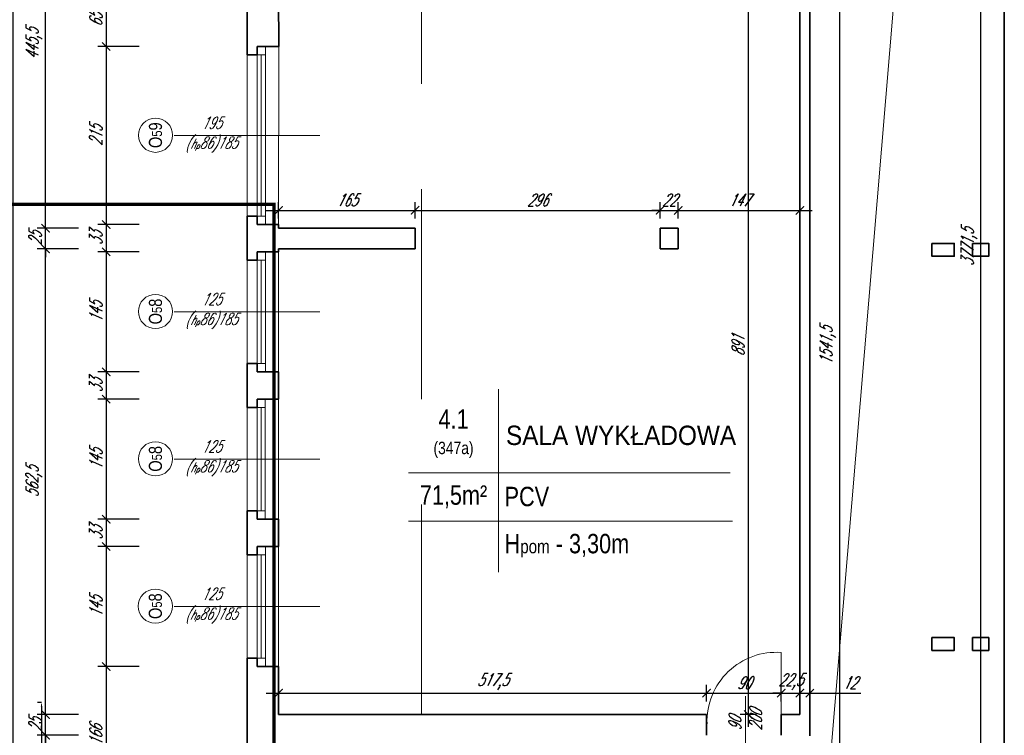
# Model space of a CAD drawing. Header units: millimetres. Extents: x 402 to 79005, y -7782 to 89952.
# Tile 15 of 256: x 26496 to 27686, y 7908 to 8772. Entities that reach past the tile are written whole.
import ezdxf

# ---------------------------------------------------------------- set-up
doc = ezdxf.new("R2010")
doc.units = ezdxf.units.MM
doc.header["$LTSCALE"] = 10
doc.linetypes.add('DASHED', pattern=[19.05, 12.7, -6.35])
doc.layers.get('0').update_dxf_attribs({"lineweight": 0})
doc.layers.get('Defpoints').update_dxf_attribs({"color": 253})
for name, color, linetype, lineweight in [('01-2_konstrukcja dachu', 253, 'Continuous', 35), ('01_ściany', 253, 'Continuous', 35), ('03-01_okna', 253, 'Continuous', 15), ('03_drzwi', 253, 'Continuous', 15), ('04-1_widok', 253, 'Continuous', 5), ('04-2_nad', 253, 'DASHED', 5), ('05-01_wymiary', 253, 'Continuous', 5), ('05-03_opis', 253, 'Continuous', 5), ('0_A_GRANICA OPRACOWANIA', 1, 'Continuous', 0), ('0_A_WYMIAROWANIE', 1, 'Continuous', 5)]:
    doc.layers.add(name, color=color, linetype=linetype, lineweight=lineweight)
doc.styles.add('ariel', font='ARIAL.TTF', dxfattribs={"width": 0.8})
doc.styles.add('ariel_wym', font='simplex.shx', dxfattribs={"width": 0.65, "oblique": 25})
doc.styles.add('SIMPLEXD', font='simplex.shx', dxfattribs={"width": 0.6})
doc.dimstyles.new('1-100', dxfattribs={"dimtxt": 16, "dimasz": 5, "dimexe": 0, "dimexo": 0, "dimgap": 5, "dimtad": 1, "dimdec": 1, "dimtxsty": 'SIMPLEXD', "dimcen": 5, "dimclrt": 256, "dimadec": 0, "dimazin": 0, "dimtfac": 1, "dimtdec": 0, "dimtix": 1, "dimtmove": 1, "dimatfit": 3, "dimldrblk": 'LP', "dimfxl": 0, "dimarcsym": 0})
doc.dimstyles.new('ariel 50', dxfattribs={"dimtxt": 15, "dimasz": 10, "dimexe": 10, "dimexo": 0, "dimgap": 5, "dimtad": 1, "dimdec": 1, "dimrnd": 0.5, "dimtxsty": 'ariel_wym', "dimblk": 'ARCHTICK', "dimcen": 2.5, "dimdle": 15, "dimazin": 0, "dimtfac": 1, "dimtdec": 1, "dimtix": 1, "dimtmove": 0, "dimatfit": 3, "dimldrblk": 'DOT', "dimfxl": 0, "dimarcsym": 0})
doc.dimstyles.new('ariel 50 wnętrze', dxfattribs={"dimtxt": 15, "dimasz": 10, "dimexe": 10, "dimexo": 0, "dimgap": 5, "dimtad": 1, "dimdec": 1, "dimrnd": 0.5, "dimtxsty": 'ariel_wym', "dimblk": 'ARCHTICK', "dimcen": 2.5, "dimdle": 15, "dimazin": 0, "dimtfac": 1, "dimtdec": 1, "dimtix": 1, "dimtmove": 0, "dimatfit": 3, "dimldrblk": 'DOT', "dimfxl": 0, "dimarcsym": 0})

# ---------------------------------------------------------------- blocks, each defined once
blk = doc.blocks.new('_ArchTick')
at = {"color": 0, "linetype": 'ByBlock', "const_width": 0.15}
blk.add_lwpolyline([(-0.5, -0.5), (0.5, 0.5)], dxfattribs=at)
blk = doc.blocks.new('*D3486')
at = {"layer": '05-01_wymiary', "color": 0, "lineweight": -2}
for p, q in [((26600.9, 8819.9), (26600.9, 8725)), ((26640.9, 8804.9), (26590.9, 8804.9)), ((26640.9, 8740), (26590.9, 8740))]:
    blk.add_line(p, q, dxfattribs=at)
at = {"layer": 'Defpoints', "color": 0, "lineweight": 0}
for p in [(26809.2, 8804.9), (26600.9, 8740), (26809.4, 8740)]:
    blk.add_point(p, dxfattribs=at)
at = {"layer": '05-01_wymiary', "color": 0, "lineweight": -2, "xscale": 10, "yscale": 10, "zscale": 10}
for p, rotation in [((26600.9, 8804.9), 90), ((26600.9, 8740), 270)]:
    blk.add_blockref('_ArchTick', p, dxfattribs=dict(at, rotation=rotation))
at = {"layer": '05-01_wymiary', "color": 0, "insert": (26588.4, 8772.4), "char_height": 15, "attachment_point": 5, "rotation": 90, "style": 'ariel_wym'}
blk.add_mtext('65', dxfattribs=at)
blk = doc.blocks.new('_Dot')
at = {"color": 0, "linetype": 'ByBlock', "lineweight": -2}
blk.add_line((-0.5, 0), (-1, 0), dxfattribs=at)
at = {"color": 0, "linetype": 'ByBlock', "const_width": 0.5}
blk.add_lwpolyline([(-0.25, 0, 1), (0.25, 0, 1)], format="xyb", close=True, dxfattribs=at)
blk = doc.blocks.new('*D3487')
at = {"layer": '05-01_wymiary', "color": 0, "lineweight": -2}
for p, q in [((26600.9, 8755), (26600.9, 8509.9)), ((26640.9, 8740), (26590.9, 8740)), ((26640.9, 8524.9), (26590.9, 8524.9))]:
    blk.add_line(p, q, dxfattribs=at)
at = {"layer": 'Defpoints', "color": 0, "lineweight": 0}
for p in [(26809.4, 8740), (26600.9, 8524.9), (26809.4, 8524.9)]:
    blk.add_point(p, dxfattribs=at)
at = {"layer": '05-01_wymiary', "color": 0, "lineweight": -2, "xscale": 10, "yscale": 10, "zscale": 10}
for p, rotation in [((26600.9, 8740), 90), ((26600.9, 8524.9), 270)]:
    blk.add_blockref('_ArchTick', p, dxfattribs=dict(at, rotation=rotation))
at = {"layer": '05-01_wymiary', "color": 0, "insert": (26588.4, 8632.4), "char_height": 15, "attachment_point": 5, "rotation": 90, "style": 'ariel_wym'}
blk.add_mtext('215', dxfattribs=at)
blk = doc.blocks.new('*D3488')
at = {"layer": '05-01_wymiary', "color": 0, "lineweight": -2}
for p, q in [((26600.9, 8539.9), (26600.9, 8477)), ((26640.9, 8524.9), (26590.9, 8524.9)), ((26640.9, 8492), (26590.9, 8492))]:
    blk.add_line(p, q, dxfattribs=at)
at = {"layer": 'Defpoints', "color": 0, "lineweight": 0}
for p in [(26809.4, 8524.9), (26600.9, 8492), (26809.2, 8492)]:
    blk.add_point(p, dxfattribs=at)
at = {"layer": '05-01_wymiary', "color": 0, "lineweight": -2, "xscale": 10, "yscale": 10, "zscale": 10}
for p, rotation in [((26600.9, 8524.9), 90), ((26600.9, 8492), 270)]:
    blk.add_blockref('_ArchTick', p, dxfattribs=dict(at, rotation=rotation))
at = {"layer": '05-01_wymiary', "color": 0, "insert": (26588.4, 8508.4), "char_height": 15, "attachment_point": 5, "rotation": 90, "style": 'ariel_wym'}
blk.add_mtext('33', dxfattribs=at)
blk = doc.blocks.new('*D3489')
at = {"layer": '05-01_wymiary', "color": 0, "lineweight": -2}
for p, q in [((26600.9, 8507), (26600.9, 8331.9)), ((26640.9, 8492), (26590.9, 8492)), ((26640.9, 8346.9), (26590.9, 8346.9))]:
    blk.add_line(p, q, dxfattribs=at)
at = {"layer": 'Defpoints', "color": 0, "lineweight": 0}
for p in [(26809.2, 8492), (26600.9, 8346.9), (26809.2, 8346.9)]:
    blk.add_point(p, dxfattribs=at)
at = {"layer": '05-01_wymiary', "color": 0, "lineweight": -2, "xscale": 10, "yscale": 10, "zscale": 10}
for p, rotation in [((26600.9, 8492), 90), ((26600.9, 8346.9), 270)]:
    blk.add_blockref('_ArchTick', p, dxfattribs=dict(at, rotation=rotation))
at = {"layer": '05-01_wymiary', "color": 0, "insert": (26588.4, 8419.4), "char_height": 15, "attachment_point": 5, "rotation": 90, "style": 'ariel_wym'}
blk.add_mtext('145', dxfattribs=at)
blk = doc.blocks.new('*D3490')
at = {"layer": '05-01_wymiary', "color": 0, "lineweight": -2}
for p, q in [((26600.9, 8361.9), (26600.9, 8299)), ((26640.9, 8346.9), (26590.9, 8346.9)), ((26640.9, 8314), (26590.9, 8314))]:
    blk.add_line(p, q, dxfattribs=at)
at = {"layer": 'Defpoints', "color": 0, "lineweight": 0}
for p in [(26809.2, 8346.9), (26600.9, 8314), (26809.2, 8314)]:
    blk.add_point(p, dxfattribs=at)
at = {"layer": '05-01_wymiary', "color": 0, "lineweight": -2, "xscale": 10, "yscale": 10, "zscale": 10}
for p, rotation in [((26600.9, 8346.9), 90), ((26600.9, 8314), 270)]:
    blk.add_blockref('_ArchTick', p, dxfattribs=dict(at, rotation=rotation))
at = {"layer": '05-01_wymiary', "color": 0, "insert": (26588.4, 8330.4), "char_height": 15, "attachment_point": 5, "rotation": 90, "style": 'ariel_wym'}
blk.add_mtext('33', dxfattribs=at)
blk = doc.blocks.new('*D3491')
at = {"layer": '05-01_wymiary', "color": 0, "lineweight": -2}
for p, q in [((26600.9, 8329), (26600.9, 8153.9)), ((26640.9, 8314), (26590.9, 8314)), ((26640.9, 8168.9), (26590.9, 8168.9))]:
    blk.add_line(p, q, dxfattribs=at)
at = {"layer": 'Defpoints', "color": 0, "lineweight": 0}
for p in [(26809.2, 8314), (26600.9, 8168.9), (26809.2, 8168.9)]:
    blk.add_point(p, dxfattribs=at)
at = {"layer": '05-01_wymiary', "color": 0, "lineweight": -2, "xscale": 10, "yscale": 10, "zscale": 10}
for p, rotation in [((26600.9, 8314), 90), ((26600.9, 8168.9), 270)]:
    blk.add_blockref('_ArchTick', p, dxfattribs=dict(at, rotation=rotation))
at = {"layer": '05-01_wymiary', "color": 0, "insert": (26588.4, 8241.4), "char_height": 15, "attachment_point": 5, "rotation": 90, "style": 'ariel_wym'}
blk.add_mtext('145', dxfattribs=at)
blk = doc.blocks.new('*D3492')
at = {"layer": '05-01_wymiary', "color": 0, "lineweight": -2}
for p, q in [((26600.9, 8183.9), (26600.9, 8121)), ((26640.9, 8168.9), (26590.9, 8168.9)), ((26640.9, 8136), (26590.9, 8136))]:
    blk.add_line(p, q, dxfattribs=at)
at = {"layer": 'Defpoints', "color": 0, "lineweight": 0}
for p in [(26809.2, 8168.9), (26600.9, 8136), (26809.2, 8136)]:
    blk.add_point(p, dxfattribs=at)
at = {"layer": '05-01_wymiary', "color": 0, "lineweight": -2, "xscale": 10, "yscale": 10, "zscale": 10}
for p, rotation in [((26600.9, 8168.9), 90), ((26600.9, 8136), 270)]:
    blk.add_blockref('_ArchTick', p, dxfattribs=dict(at, rotation=rotation))
at = {"layer": '05-01_wymiary', "color": 0, "insert": (26588.4, 8152.4), "char_height": 15, "attachment_point": 5, "rotation": 90, "style": 'ariel_wym'}
blk.add_mtext('33', dxfattribs=at)
blk = doc.blocks.new('*D3493')
at = {"layer": '05-01_wymiary', "color": 0, "lineweight": -2}
for p, q in [((26600.9, 8151), (26600.9, 7975.9)), ((26640.9, 8136), (26590.9, 8136)), ((26640.9, 7990.9), (26590.9, 7990.9))]:
    blk.add_line(p, q, dxfattribs=at)
at = {"layer": 'Defpoints', "color": 0, "lineweight": 0}
for p in [(26809.2, 8136), (26600.9, 7990.9), (26809.2, 7990.9)]:
    blk.add_point(p, dxfattribs=at)
at = {"layer": '05-01_wymiary', "color": 0, "lineweight": -2, "xscale": 10, "yscale": 10, "zscale": 10}
for p, rotation in [((26600.9, 8136), 90), ((26600.9, 7990.9), 270)]:
    blk.add_blockref('_ArchTick', p, dxfattribs=dict(at, rotation=rotation))
at = {"layer": '05-01_wymiary', "color": 0, "insert": (26588.4, 8063.4), "char_height": 15, "attachment_point": 5, "rotation": 90, "style": 'ariel_wym'}
blk.add_mtext('145', dxfattribs=at)
blk = doc.blocks.new('*D3494')
at = {"layer": '05-01_wymiary', "color": 0, "lineweight": -2}
for p, q in [((26600.9, 8005.9), (26600.9, 7809.8)), ((26640.9, 7990.9), (26590.9, 7990.9)), ((26640.9, 7824.8), (26590.9, 7824.8))]:
    blk.add_line(p, q, dxfattribs=at)
at = {"layer": 'Defpoints', "color": 0, "lineweight": 0}
for p in [(26809.2, 7990.9), (26600.9, 7824.8), (26809.2, 7824.8)]:
    blk.add_point(p, dxfattribs=at)
at = {"layer": '05-01_wymiary', "color": 0, "lineweight": -2, "xscale": 10, "yscale": 10, "zscale": 10}
for p, rotation in [((26600.9, 7990.9), 90), ((26600.9, 7824.8), 270)]:
    blk.add_blockref('_ArchTick', p, dxfattribs=dict(at, rotation=rotation))
at = {"layer": '05-01_wymiary', "color": 0, "insert": (26588.4, 7907.8), "char_height": 15, "attachment_point": 5, "rotation": 90, "style": 'ariel_wym'}
blk.add_mtext('166', dxfattribs=at)
blk = doc.blocks.new('*D3497')
at = {"layer": '05-01_wymiary', "color": 0, "lineweight": -2}
for p, q in [((26527.6, 7605.9), (26527.6, 7922.9)), ((26567.6, 7907.9), (26517.6, 7907.9)), ((26567.6, 7620.9), (26517.6, 7620.9))]:
    blk.add_line(p, q, dxfattribs=at)
at = {"layer": 'Defpoints', "color": 0, "lineweight": 0}
for p in [(26527.6, 7907.9), (26809.2, 7907.9), (26771.2, 7620.9)]:
    blk.add_point(p, dxfattribs=at)
at = {"layer": '05-01_wymiary', "color": 0, "lineweight": -2, "xscale": 10, "yscale": 10, "zscale": 10}
for p, rotation in [((26527.6, 7907.9), 90), ((26527.6, 7620.9), 270)]:
    blk.add_blockref('_ArchTick', p, dxfattribs=dict(at, rotation=rotation))
at = {"layer": '05-01_wymiary', "color": 0, "insert": (26515.1, 7764.4), "char_height": 15, "attachment_point": 5, "rotation": 90, "style": 'ariel_wym'}
blk.add_mtext('287', dxfattribs=at)
blk = doc.blocks.new('*D3498')
at = {"layer": '05-01_wymiary', "color": 0, "lineweight": -2}
for p, q in [((26527.6, 7932.9), (26527.6, 7942.9)), ((26567.6, 7932.9), (26517.6, 7932.9)), ((26527.6, 7907.9), (26527.6, 7932.9)), ((26567.6, 7907.9), (26517.6, 7907.9)), ((26527.6, 7907.9), (26527.6, 7897.9))]:
    blk.add_line(p, q, dxfattribs=at)
at = {"layer": 'Defpoints', "color": 0, "lineweight": 0}
for p in [(26527.6, 7932.9), (26809.2, 7932.9), (26809.2, 7907.9)]:
    blk.add_point(p, dxfattribs=at)
at = {"layer": '05-01_wymiary', "color": 0, "lineweight": -2, "xscale": 10, "yscale": 10, "zscale": 10}
for p, rotation in [((26527.6, 7932.9), 270), ((26527.6, 7907.9), 90)]:
    blk.add_blockref('_ArchTick', p, dxfattribs=dict(at, rotation=rotation))
at = {"layer": '05-01_wymiary', "color": 0, "insert": (26515.1, 7920.4), "char_height": 15, "attachment_point": 5, "rotation": 90, "style": 'ariel_wym'}
blk.add_mtext('25', dxfattribs=at)
blk = doc.blocks.new('*D3499')
at = {"layer": '05-01_wymiary', "color": 0, "lineweight": -2}
for p, q in [((26527.6, 7917.9), (26527.6, 8510.5)), ((26567.6, 8495.5), (26517.6, 8495.5)), ((26567.6, 7932.9), (26517.6, 7932.9))]:
    blk.add_line(p, q, dxfattribs=at)
at = {"layer": 'Defpoints', "color": 0, "lineweight": 0}
for p in [(26527.6, 8495.5), (26809.2, 8495.5), (26809.2, 7932.9)]:
    blk.add_point(p, dxfattribs=at)
at = {"layer": '05-01_wymiary', "color": 0, "lineweight": -2, "xscale": 10, "yscale": 10, "zscale": 10}
for p, rotation in [((26527.6, 8495.5), 90), ((26527.6, 7932.9), 270)]:
    blk.add_blockref('_ArchTick', p, dxfattribs=dict(at, rotation=rotation))
at = {"layer": '05-01_wymiary', "color": 0, "insert": (26513.6, 8214.2), "char_height": 15, "attachment_point": 5, "rotation": 90, "style": 'ariel_wym'}
blk.add_mtext('562,5', dxfattribs=at)
blk = doc.blocks.new('*D3500')
at = {"layer": '05-01_wymiary', "color": 0, "lineweight": -2}
for p, q in [((26567.6, 8520.5), (26517.6, 8520.5)), ((26527.6, 8520.5), (26527.6, 8530.5)), ((26527.6, 8495.5), (26527.6, 8520.5)), ((26567.6, 8495.5), (26517.6, 8495.5)), ((26527.6, 8495.5), (26527.6, 8485.5))]:
    blk.add_line(p, q, dxfattribs=at)
at = {"layer": 'Defpoints', "color": 0, "lineweight": 0}
for p in [(26527.6, 8520.5), (26809.2, 8520.5), (26809.2, 8495.5)]:
    blk.add_point(p, dxfattribs=at)
at = {"layer": '05-01_wymiary', "color": 0, "lineweight": -2, "xscale": 10, "yscale": 10, "zscale": 10}
for p, rotation in [((26527.6, 8520.5), 270), ((26527.6, 8495.5), 90)]:
    blk.add_blockref('_ArchTick', p, dxfattribs=dict(at, rotation=rotation))
at = {"layer": '05-01_wymiary', "color": 0, "insert": (26515.1, 8508), "char_height": 15, "attachment_point": 5, "rotation": 90, "style": 'ariel_wym'}
blk.add_mtext('25', dxfattribs=at)
blk = doc.blocks.new('*D3501')
at = {"layer": '05-01_wymiary', "color": 0, "lineweight": -2}
for p, q in [((26527.6, 8505.5), (26527.6, 8980.9)), ((26567.6, 8965.9), (26517.6, 8965.9)), ((26567.6, 8520.5), (26517.6, 8520.5))]:
    blk.add_line(p, q, dxfattribs=at)
at = {"layer": 'Defpoints', "color": 0, "lineweight": 0}
for p in [(26527.6, 8965.9), (26809.2, 8965.9), (26809.2, 8520.5)]:
    blk.add_point(p, dxfattribs=at)
at = {"layer": '05-01_wymiary', "color": 0, "lineweight": -2, "xscale": 10, "yscale": 10, "zscale": 10}
for p, rotation in [((26527.6, 8965.9), 90), ((26527.6, 8520.5), 270)]:
    blk.add_blockref('_ArchTick', p, dxfattribs=dict(at, rotation=rotation))
at = {"layer": '05-01_wymiary', "color": 0, "insert": (26513.6, 8743.2), "char_height": 15, "attachment_point": 5, "rotation": 90, "style": 'ariel_wym'}
blk.add_mtext('445,5', dxfattribs=at)
blk = doc.blocks.new('*D3504')
at = {"layer": '05-01_wymiary', "color": 0, "lineweight": -2}
for p, q in [((26488, 9358.9), (26488, 7605.9)), ((26528, 9343.9), (26478, 9343.9)), ((26528, 7620.9), (26478, 7620.9))]:
    blk.add_line(p, q, dxfattribs=at)
at = {"layer": 'Defpoints', "color": 0, "lineweight": 0}
for p in [(26771.2, 9343.9), (26488, 7620.9), (26771.2, 7620.9)]:
    blk.add_point(p, dxfattribs=at)
at = {"layer": '05-01_wymiary', "color": 0, "lineweight": -2, "xscale": 10, "yscale": 10, "zscale": 10}
for p, rotation in [((26488, 9343.9), 90), ((26488, 7620.9), 270)]:
    blk.add_blockref('_ArchTick', p, dxfattribs=dict(at, rotation=rotation))
at = {"layer": '05-01_wymiary', "color": 0, "insert": (26475.5, 8482.4), "char_height": 15, "attachment_point": 5, "rotation": 90, "style": 'ariel_wym'}
blk.add_mtext('1723', dxfattribs=at)
blk = doc.blocks.new('*D3603')
at = {"layer": '05-01_wymiary', "color": 0, "lineweight": -2}
for p, q in [((27657.8, 6596.8), (27657.8, 10398.5)), ((27667.8, 10383.5), (27647.8, 10383.5)), ((27667.8, 6611.8), (27647.8, 6611.8))]:
    blk.add_line(p, q, dxfattribs=at)
at = {"layer": 'Defpoints', "color": 0, "lineweight": 0}
for p in [(27657.8, 10383.5), (27686.2, 10383.5), (27686.2, 6611.8)]:
    blk.add_point(p, dxfattribs=at)
at = {"layer": '05-01_wymiary', "color": 0, "lineweight": -2, "xscale": 10, "yscale": 10, "zscale": 10}
for p, rotation in [((27657.8, 10383.5), 90), ((27657.8, 6611.8), 270)]:
    blk.add_blockref('_ArchTick', p, dxfattribs=dict(at, rotation=rotation))
at = {"layer": '05-01_wymiary', "color": 0, "insert": (27643.8, 8497.6), "char_height": 15, "attachment_point": 5, "rotation": 90, "style": 'ariel_wym'}
blk.add_mtext('3771,5', dxfattribs=at)
blk = doc.blocks.new('*D3608')
at = {"layer": '05-01_wymiary', "color": 0, "lineweight": -2}
for p, q in [((27486.9, 9164.2), (27486.9, 7592.9)), ((27476.9, 9149.2), (27496.9, 9149.2)), ((27476.9, 7607.9), (27496.9, 7607.9))]:
    blk.add_line(p, q, dxfattribs=at)
at = {"layer": 'Defpoints', "color": 0, "lineweight": 0}
for p in [(27451.2, 9149.2), (27451.2, 7607.9), (27486.9, 7607.9)]:
    blk.add_point(p, dxfattribs=at)
at = {"layer": '05-01_wymiary', "color": 0, "lineweight": -2, "xscale": 10, "yscale": 10, "zscale": 10}
for p, rotation in [((27486.9, 9149.2), 90), ((27486.9, 7607.9), 270)]:
    blk.add_blockref('_ArchTick', p, dxfattribs=dict(at, rotation=rotation))
at = {"layer": '05-01_wymiary', "color": 0, "insert": (27473, 8378.5), "char_height": 15, "attachment_point": 5, "rotation": 90, "style": 'ariel_wym'}
blk.add_mtext('1541,5', dxfattribs=at)
blk = doc.blocks.new('*D3614')
at = {"layer": '05-01_wymiary', "color": 0, "lineweight": -2}
for p, q in [((27376.9, 7917.9), (27376.9, 8838.8)), ((27386.9, 8823.8), (27366.9, 8823.8)), ((27386.9, 7932.9), (27366.9, 7932.9))]:
    blk.add_line(p, q, dxfattribs=at)
at = {"layer": 'Defpoints', "color": 0, "lineweight": 0}
for p in [(27376.9, 8823.8), (27439.2, 8823.8), (27439.2, 7932.9)]:
    blk.add_point(p, dxfattribs=at)
at = {"layer": '05-01_wymiary', "color": 0, "lineweight": -2, "xscale": 10, "yscale": 10, "zscale": 10}
for p, rotation in [((27376.9, 8823.8), 90), ((27376.9, 7932.9), 270)]:
    blk.add_blockref('_ArchTick', p, dxfattribs=dict(at, rotation=rotation))
at = {"layer": '05-01_wymiary', "color": 0, "insert": (27364.4, 8378.3), "char_height": 15, "attachment_point": 5, "rotation": 90, "style": 'ariel_wym'}
blk.add_mtext('891', dxfattribs=at)
blk = doc.blocks.new('*D3632')
at = {"layer": '05-01_wymiary', "color": 0, "lineweight": -2}
for p, q in [((26809.2, 8532.1), (26809.2, 8552.1)), ((26974.2, 8532.1), (26974.2, 8552.1)), ((26794.2, 8542.1), (26989.2, 8542.1))]:
    blk.add_line(p, q, dxfattribs=at)
at = {"layer": 'Defpoints', "color": 0, "lineweight": 0}
for p in [(26974.2, 8542.1), (26809.2, 8520.5), (26974.2, 8520.5)]:
    blk.add_point(p, dxfattribs=at)
at = {"layer": '05-01_wymiary', "color": 0, "lineweight": -2, "xscale": 10, "yscale": 10, "zscale": 10, "rotation": 180}
blk.add_blockref('_ArchTick', (26809.2, 8542.1), dxfattribs=at)
at = {"layer": '05-01_wymiary', "color": 0, "lineweight": -2, "xscale": 10, "yscale": 10, "zscale": 10}
blk.add_blockref('_ArchTick', (26974.2, 8542.1), dxfattribs=at)
at = {"layer": '05-01_wymiary', "color": 0, "insert": (26891.7, 8554.6), "char_height": 15, "attachment_point": 5, "style": 'ariel_wym'}
blk.add_mtext('165', dxfattribs=at)
blk = doc.blocks.new('*D3633')
at = {"layer": '05-01_wymiary', "color": 0, "lineweight": -2}
for p, q in [((26974.2, 8532.1), (26974.2, 8552.1)), ((27270.2, 8532.1), (27270.2, 8552.1)), ((26959.2, 8542.1), (27285.2, 8542.1))]:
    blk.add_line(p, q, dxfattribs=at)
at = {"layer": 'Defpoints', "color": 0, "lineweight": 0}
for p in [(27270.2, 8542.1), (26974.2, 8520.5), (27270.2, 8520.5)]:
    blk.add_point(p, dxfattribs=at)
at = {"layer": '05-01_wymiary', "color": 0, "lineweight": -2, "xscale": 10, "yscale": 10, "zscale": 10, "rotation": 180}
blk.add_blockref('_ArchTick', (26974.2, 8542.1), dxfattribs=at)
at = {"layer": '05-01_wymiary', "color": 0, "lineweight": -2, "xscale": 10, "yscale": 10, "zscale": 10}
blk.add_blockref('_ArchTick', (27270.2, 8542.1), dxfattribs=at)
at = {"layer": '05-01_wymiary', "color": 0, "insert": (27122.2, 8554.6), "char_height": 15, "attachment_point": 5, "style": 'ariel_wym'}
blk.add_mtext('296', dxfattribs=at)
blk = doc.blocks.new('*D3634')
at = {"layer": '05-01_wymiary', "color": 0, "lineweight": -2}
for p, q in [((27270.2, 8532.1), (27270.2, 8552.1)), ((27292.2, 8532.1), (27292.2, 8552.1)), ((27270.2, 8542.1), (27260.2, 8542.1)), ((27270.2, 8542.1), (27292.2, 8542.1)), ((27292.2, 8542.1), (27302.2, 8542.1))]:
    blk.add_line(p, q, dxfattribs=at)
at = {"layer": 'Defpoints', "color": 0, "lineweight": 0}
for p in [(27292.2, 8542.1), (27270.2, 8520.5), (27292.2, 8520.5)]:
    blk.add_point(p, dxfattribs=at)
at = {"layer": '05-01_wymiary', "color": 0, "lineweight": -2, "xscale": 10, "yscale": 10, "zscale": 10}
blk.add_blockref('_ArchTick', (27270.2, 8542.1), dxfattribs=at)
at = {"layer": '05-01_wymiary', "color": 0, "lineweight": -2, "xscale": 10, "yscale": 10, "zscale": 10, "rotation": 180}
blk.add_blockref('_ArchTick', (27292.2, 8542.1), dxfattribs=at)
at = {"layer": '05-01_wymiary', "color": 0, "insert": (27281.2, 8554.6), "char_height": 15, "attachment_point": 5, "style": 'ariel_wym'}
blk.add_mtext('22', dxfattribs=at)
blk = doc.blocks.new('*D3635')
at = {"layer": '05-01_wymiary', "color": 0, "lineweight": -2}
for p, q in [((27292.2, 8532.1), (27292.2, 8552.1)), ((27439.2, 8532.2), (27439.2, 8552.1)), ((27277.2, 8542.1), (27454.2, 8542.1))]:
    blk.add_line(p, q, dxfattribs=at)
at = {"layer": 'Defpoints', "color": 0, "lineweight": 0}
for p in [(27439.2, 8542.1), (27439.2, 8532.2), (27292.2, 8520.5)]:
    blk.add_point(p, dxfattribs=at)
at = {"layer": '05-01_wymiary', "color": 0, "lineweight": -2, "xscale": 10, "yscale": 10, "zscale": 10, "rotation": 180}
blk.add_blockref('_ArchTick', (27292.2, 8542.1), dxfattribs=at)
at = {"layer": '05-01_wymiary', "color": 0, "lineweight": -2, "xscale": 10, "yscale": 10, "zscale": 10}
blk.add_blockref('_ArchTick', (27439.2, 8542.1), dxfattribs=at)
at = {"layer": '05-01_wymiary', "color": 0, "insert": (27365.7, 8554.6), "char_height": 15, "attachment_point": 5, "style": 'ariel_wym'}
blk.add_mtext('147', dxfattribs=at)
blk = doc.blocks.new('*D3636')
at = {"layer": '05-01_wymiary', "color": 0, "lineweight": -2}
for p, q in [((26809.2, 7948.8), (26809.2, 7968.8)), ((27326.5, 7948.8), (27326.5, 7968.8)), ((26794.2, 7958.8), (27341.5, 7958.8))]:
    blk.add_line(p, q, dxfattribs=at)
at = {"layer": 'Defpoints', "color": 0, "lineweight": 0}
for p in [(27326.5, 7958.8), (26809.2, 7932.9), (27326.5, 7932.9)]:
    blk.add_point(p, dxfattribs=at)
at = {"layer": '05-01_wymiary', "color": 0, "lineweight": -2, "xscale": 10, "yscale": 10, "zscale": 10, "rotation": 180}
blk.add_blockref('_ArchTick', (26809.2, 7958.8), dxfattribs=at)
at = {"layer": '05-01_wymiary', "color": 0, "lineweight": -2, "xscale": 10, "yscale": 10, "zscale": 10}
blk.add_blockref('_ArchTick', (27326.5, 7958.8), dxfattribs=at)
at = {"layer": '05-01_wymiary', "color": 0, "insert": (27067.9, 7972.7), "char_height": 15, "attachment_point": 5, "style": 'ariel_wym'}
blk.add_mtext('517,5', dxfattribs=at)
blk = doc.blocks.new('*D3637')
at = {"layer": '05-01_wymiary', "color": 0, "lineweight": -2}
for p, q in [((27326.5, 7948.8), (27326.5, 7968.8)), ((27416.7, 7948.8), (27416.7, 7968.8)), ((27311.5, 7958.8), (27431.7, 7958.8))]:
    blk.add_line(p, q, dxfattribs=at)
at = {"layer": 'Defpoints', "color": 0, "lineweight": 0}
for p in [(27416.7, 7958.8), (27326.5, 7932.9), (27416.7, 7932.9)]:
    blk.add_point(p, dxfattribs=at)
at = {"layer": '05-01_wymiary', "color": 0, "lineweight": -2, "xscale": 10, "yscale": 10, "zscale": 10, "rotation": 180}
blk.add_blockref('_ArchTick', (27326.5, 7958.8), dxfattribs=at)
at = {"layer": '05-01_wymiary', "color": 0, "lineweight": -2, "xscale": 10, "yscale": 10, "zscale": 10}
blk.add_blockref('_ArchTick', (27416.7, 7958.8), dxfattribs=at)
at = {"layer": '05-01_wymiary', "color": 0, "insert": (27371.6, 7971.3), "char_height": 15, "attachment_point": 5, "style": 'ariel_wym'}
blk.add_mtext('90', dxfattribs=at)
blk = doc.blocks.new('*D3638')
at = {"layer": '05-01_wymiary', "color": 0, "lineweight": -2}
for p, q in [((27416.7, 7948.8), (27416.7, 7968.8)), ((27439.2, 7948.8), (27439.2, 7968.8)), ((27416.7, 7958.8), (27406.7, 7958.8)), ((27416.7, 7958.8), (27439.2, 7958.8)), ((27439.2, 7958.8), (27449.2, 7958.8))]:
    blk.add_line(p, q, dxfattribs=at)
at = {"layer": 'Defpoints', "color": 0, "lineweight": 0}
for p in [(27439.2, 7958.8), (27416.7, 7932.9), (27439.2, 7932.9)]:
    blk.add_point(p, dxfattribs=at)
at = {"layer": '05-01_wymiary', "color": 0, "lineweight": -2, "xscale": 10, "yscale": 10, "zscale": 10}
blk.add_blockref('_ArchTick', (27416.7, 7958.8), dxfattribs=at)
at = {"layer": '05-01_wymiary', "color": 0, "lineweight": -2, "xscale": 10, "yscale": 10, "zscale": 10, "rotation": 180}
blk.add_blockref('_ArchTick', (27439.2, 7958.8), dxfattribs=at)
at = {"layer": '05-01_wymiary', "color": 0, "insert": (27428, 7972.7), "char_height": 15, "attachment_point": 5, "style": 'ariel_wym'}
blk.add_mtext('22,5', dxfattribs=at)
blk = doc.blocks.new('*D3639')
at = {"layer": '05-01_wymiary', "color": 0, "lineweight": -2}
for p, q in [((27439.2, 7948.8), (27439.2, 7968.8)), ((27451.2, 7948.8), (27451.2, 7968.8)), ((27424.2, 7958.8), (27466.2, 7958.8)), ((27451.2, 7958.8), (27512.8, 7958.8))]:
    blk.add_line(p, q, dxfattribs=at)
at = {"layer": 'Defpoints', "color": 0, "lineweight": 0}
for p in [(27451.2, 7958.8), (27439.2, 7932.9), (27451.2, 7933.3)]:
    blk.add_point(p, dxfattribs=at)
at = {"layer": '05-01_wymiary', "color": 0, "lineweight": -2, "xscale": 10, "yscale": 10, "zscale": 10, "rotation": 180}
blk.add_blockref('_ArchTick', (27439.2, 7958.8), dxfattribs=at)
at = {"layer": '05-01_wymiary', "color": 0, "lineweight": -2, "xscale": 10, "yscale": 10, "zscale": 10}
blk.add_blockref('_ArchTick', (27451.2, 7958.8), dxfattribs=at)
at = {"layer": '05-01_wymiary', "color": 0, "insert": (27499.3, 7971.3), "char_height": 15, "attachment_point": 5, "style": 'ariel_wym'}
blk.add_mtext('12', dxfattribs=at)
blk = doc.blocks.new('*D4055')
at = {"layer": '0_A_WYMIAROWANIE', "color": 0, "lineweight": -2}
for p, q in [((26517.7, 7948), (26522.7, 7948)), ((26522.7, 7943), (26522.7, 7625.5)), ((26517.7, 7620.5), (26522.7, 7620.5))]:
    blk.add_line(p, q, dxfattribs=at)
at = {"layer": '0_A_WYMIAROWANIE', "color": 0, "lineweight": 9}
for points in [[(26523.5, 7943), (26521.9, 7943), (26522.7, 7948)], [(26521.9, 7625.5), (26523.5, 7625.5), (26522.7, 7620.5)]]:
    blk.add_solid(points, dxfattribs=at)
at = {"layer": 'Defpoints', "color": 0, "lineweight": 9}
for p in [(26489, 7948), (26489, 7620.5), (26522.7, 7620.5)]:
    blk.add_point(p, dxfattribs=at)
at = {"layer": '0_A_WYMIAROWANIE', "insert": (26508.2, 7784.2), "char_height": 16, "attachment_point": 5, "rotation": 90, "style": 'SIMPLEXD'}
blk.add_mtext('327,5', dxfattribs=at)
blk = doc.blocks.new('LP')
for p, q in [((0, 0), (-1, 0)), ((0, 1), (0, 0)), ((0, -1), (0, 0)), ((0, 0), (1, 0))]:
    blk.add_line(p, q)
at = {"const_width": 0.2}
blk.add_lwpolyline([(0.71, 0.71), (-0.71, -0.71)], dxfattribs=at)

msp = doc.modelspace()

# ---------------------------------------------------------------- linework, layer by layer
at = {"layer": '01-2_konstrukcja dachu'}
for points in [[(27598.773, 8502.094), (27625.824, 8502.094), (27625.824, 8486.594), (27598.773, 8486.594)], [(27647.881, 8502.094), (27667.381, 8502.094), (27667.381, 8486.594), (27647.881, 8486.594)], [(27598.773, 8025.844), (27625.824, 8025.844), (27625.824, 8010.344), (27598.773, 8010.344)], [(27647.881, 8025.844), (27667.381, 8025.844), (27667.381, 8010.344), (27647.881, 8010.344)]]:
    msp.add_lwpolyline(points, close=True, dxfattribs=at)
at = {"layer": '01_ściany'}
for p, q in [((27686.226, 7607.855), (27686.226, 10383.457)), ((27451.226, 7907.268), (27451.226, 9149.194)), ((27439.226, 7932.855), (27439.226, 8823.759)), ((26771.242, 8814.855), (26771.244, 8729.855)), ((26809.236, 8804.855), (26809.43, 8739.986)), ((26783.226, 8739.958), (26783.226, 8729.986)), ((26809.43, 8739.986), (26783.244, 8739.986)), ((26783.244, 8729.855), (26771.244, 8729.855)), ((26783.226, 8534.855), (26771.226, 8534.855)), ((26771.226, 8534.855), (26771.226, 8481.855)), ((26783.207, 8534.827), (26783.207, 8524.855)), ((26783.207, 8524.855), (26809.411, 8524.855)), ((26809.22, 8524.855), (26809.22, 8520.455)), ((26974.226, 8520.455), (26809.22, 8520.455)), ((26974.226, 8520.455), (26974.226, 8495.455)), ((27292.226, 8520.455), (27270.226, 8520.455)), ((27270.226, 8520.455), (27270.226, 8495.455)), ((27292.226, 8520.455), (27292.226, 8495.455)), ((26783.226, 8491.958), (26783.226, 8481.986)), ((26809.22, 8491.986), (26783.244, 8491.986)), ((26809.22, 8495.455), (26809.22, 8491.986)), ((26809.22, 8495.455), (26974.226, 8495.455)), ((27270.226, 8495.455), (27292.226, 8495.455)), ((26783.244, 8481.855), (26771.13, 8481.855)), ((26771.13, 8356.855), (26771.098, 8303.855)), ((26783.244, 8356.855), (26771.13, 8356.855)), ((26783.226, 8356.827), (26783.226, 8346.855)), ((26783.226, 8346.855), (26809.22, 8346.855)), ((26809.22, 8346.855), (26809.188, 8313.986)), ((26783.193, 8313.958), (26783.193, 8303.986)), ((26809.188, 8313.986), (26783.212, 8313.986)), ((26783.212, 8303.855), (26771.098, 8303.855)), ((26783.212, 8178.855), (26771.098, 8178.855)), ((26771.193, 8178.855), (26771.226, 8125.855)), ((26771.193, 8178.855), (26771.226, 8125.855)), ((26783.193, 8178.827), (26783.193, 8168.855)), ((26783.193, 8168.855), (26809.188, 8168.855)), ((26809.188, 8168.855), (26809.22, 8135.986)), ((26783.226, 8135.958), (26783.226, 8125.986)), ((26809.22, 8135.986), (26783.244, 8135.986)), ((26783.244, 8125.855), (26771.226, 8125.855)), ((26771.226, 8000.855), (26771.226, 7819.816)), ((26783.244, 8000.855), (26771.226, 8000.855)), ((26783.226, 8000.827), (26783.226, 7990.855)), ((26783.226, 7990.855), (26809.226, 7990.855)), ((26809.22, 7990.855), (26809.22, 7932.855)), ((26809.226, 7932.855), (26809.226, 7990.855)), ((27326.521, 7932.855), (26809.22, 7932.855)), ((27326.521, 7932.855), (27326.521, 7907.855)), ((27439.226, 7932.855), (27416.698, 7932.855)), ((27416.698, 7932.855), (27416.698, 7907.855))]:
    msp.add_line(p, q, dxfattribs=at)
at = {"layer": '03-01_okna', "linetype": 'Continuous', "lineweight": 0}
for p, q in [((26793.226, 8524.855), (26793.244, 8739.986)), ((26771.321, 8534.855), (26771.34, 8729.855)), ((26783.226, 8534.855), (26783.244, 8729.986)), ((26783.244, 8729.986), (26793.244, 8729.986)), ((26788.226, 8534.855), (26788.244, 8729.986)), ((26783.226, 8534.855), (26793.226, 8534.855)), ((26793.244, 8346.855), (26793.244, 8491.986)), ((26771.226, 8356.855), (26771.226, 8481.855)), ((26783.244, 8356.855), (26783.244, 8481.986)), ((26783.244, 8481.986), (26793.244, 8481.986)), ((26788.244, 8356.855), (26788.244, 8481.986)), ((26783.244, 8356.855), (26793.244, 8356.855)), ((26793.212, 8168.855), (26793.212, 8313.986)), ((26771.193, 8178.855), (26771.193, 8303.855)), ((26783.212, 8178.855), (26783.212, 8303.986)), ((26783.212, 8303.986), (26793.212, 8303.986)), ((26788.212, 8178.855), (26788.212, 8303.986)), ((26783.212, 8178.855), (26793.212, 8178.855)), ((26793.244, 7990.855), (26793.244, 8135.986)), ((26771.098, 8000.855), (26771.098, 8125.855)), ((26783.244, 8000.855), (26783.244, 8125.986)), ((26783.244, 8125.986), (26793.244, 8125.986)), ((26788.244, 8000.855), (26788.244, 8125.986)), ((26783.244, 8000.855), (26793.244, 8000.855))]:
    msp.add_line(p, q, dxfattribs=at)
at = {"layer": '03_drzwi'}
for p, q in [((27416.698, 8007.907), (27416.698, 7917.907)), ((27373.565, 7955.179), (27373.565, 7893.309))]:
    msp.add_line(p, q, dxfattribs=at)
msp.add_arc((27410.606, 7924.447), 83.682, 85.825235, 181.795003, dxfattribs=at)
at = {"layer": '04-1_widok'}
for p, q in [((26809.22, 8524.855), (26809.43, 8739.986)), ((26809.22, 8346.855), (26809.22, 8491.986)), ((26809.188, 8168.855), (26809.188, 8313.986)), ((26809.22, 7990.855), (26809.22, 8135.986))]:
    msp.add_line(p, q, dxfattribs=at)
at = {"layer": '04-2_nad', "ltscale": 2}
msp.add_line((26981.987, 7932.855), (26981.987, 9548.621), dxfattribs=at)
at = {"layer": '05-03_opis'}
for p, q in [((27451.226, 7582.855), (27686.226, 10383.457)), ((27075.082, 8325.934), (27075.082, 8105.031)), ((26966.17, 8224.799), (27354.743, 8224.799)), ((26966.17, 8166.442), (27357.898, 8166.442))]:
    msp.add_line(p, q, dxfattribs=at)
at = {"layer": '05-03_opis', "lineweight": 0}
for p, q in [((26859.251, 8632.355), (26683.233, 8632.355)), ((26859.234, 8419.355), (26683.217, 8419.355)), ((26859.202, 8241.355), (26683.185, 8241.355)), ((26859.106, 8063.355), (26683.089, 8063.355))]:
    msp.add_line(p, q, dxfattribs=at)
for centre in [(26660.544, 8632.855), (26660.528, 8419.855), (26660.495, 8241.855), (26660.4, 8063.855)]:
    msp.add_circle(centre, 20.689, dxfattribs=at)
at = {"layer": '0_A_GRANICA OPRACOWANIA', "color": 1, "linetype": 'DASHED', "const_width": 4}
msp.add_lwpolyline([(25790.687, 8549.345), (26803.781, 8549.345), (26803.781, 7155.423), (25790.687, 7155.423)], close=True, dxfattribs=at)

# ---------------------------------------------------------------- texts
at = {"layer": '03_drzwi', "insert": (27353.245, 7913.518), "char_height": 15, "width": 160.59049, "attachment_point": 1, "rotation": 90, "style": 'ariel_wym'}
msp.add_mtext('90\\P200', dxfattribs=at)
at = {"layer": '05-03_opis', "lineweight": 0, "char_height": 15.84, "width": 75.19353, "attachment_point": 5, "rotation": 90, "style": 'ariel'}
for s, insert in [('O{\\H0.7576x;5}9', (26660.544, 8632.855)), ('O{\\H0.7576x;5}8', (26660.528, 8419.855)), ('O{\\H0.7576x;5}8', (26660.495, 8241.855)), ('O{\\H0.7576x;5}8', (26660.4, 8063.855))]:
    msp.add_mtext(s, dxfattribs=dict(at, insert=insert))
at = {"layer": '05-03_opis', "lineweight": 0, "char_height": 14.4, "width": 62.66128, "attachment_point": 5, "style": 'ariel_wym'}
for s, insert in [('195\\P({\\H0.8333x;h\\H0.6x;p}86)185', (26728.116, 8633.426)), ('125\\P({\\H0.8333x;h\\H0.6x;p}86)185', (26728.1, 8420.426)), ('125\\P({\\H0.8333x;h\\H0.6x;p}86)185', (26728.067, 8242.426)), ('125\\P({\\H0.8333x;h\\H0.6x;p}86)185', (26727.971, 8064.426))]:
    msp.add_mtext(s, dxfattribs=dict(at, insert=insert))
at = {"layer": '05-03_opis', "char_height": 23.4234, "style": 'ariel'}
for s, insert, width, attachment_point in [('4.1\\P{\\H0.6404x;(347a)}', (27020.626, 8272.303), 108.9126, 5), ('\\W0.9;{\\fArial|b0|i0|c238|p34;SALA WYKŁADOWA}', (27083.994, 8270.11), 356.6375, 4), ('71,5m²', (27020.626, 8195.896), 108.9126, 5), (' PCV', (27075.082, 8196.171), 322.78897, 4), (' H{\\H0.7x;pom\\H1.429x; - 3,30m}', (27075.082, 8136.988), 322.789, 4)]:
    msp.add_mtext(s, dxfattribs=dict(at, insert=insert, width=width, attachment_point=attachment_point))

# ---------------------------------------------------------------- dimensions: what is measured, and where the dimension line sits
at = {"layer": '05-01_wymiary'}
for base, p1, p2, dimstyle, picture, middle in [((27657.764, 10383.457), (27686.226, 6611.817), (27686.226, 10383.457), 'ariel 50 wnętrze', '*D3603', (27643.836, 8497.637)), ((26487.994, 7620.855), (26771.228, 9343.855), (26771.228, 7620.855), 'ariel 50', '*D3504', (26475.494, 8482.355)), ((27376.925, 8823.759), (27439.226, 7932.855), (27439.226, 8823.759), 'ariel 50 wnętrze', '*D3614', (27364.425, 8378.307)), ((26527.571, 7907.855), (26771.226, 7620.855), (26809.226, 7907.855), 'ariel 50', '*D3497', (26515.071, 7764.355))]:
    dim = msp.add_linear_dim(base=base, p1=p1, p2=p2, angle=90, dimstyle=dimstyle, dxfattribs=at)
    dim.commit()
    dim.dimension.update_dxf_attribs({"geometry": picture, "text_midpoint": middle})
for base, p1, p2, dimstyle, picture, middle in [((27486.91, 7607.855), (27451.226, 9149.194), (27451.226, 7607.855), 'ariel 50 wnętrze', '*D3608', (27472.982, 8378.525)), ((26527.571, 8965.855), (26809.22, 8520.455), (26809.23, 8965.855), 'ariel 50', '*D3501', (26513.643, 8743.155)), ((26600.888, 8739.986), (26809.236, 8804.855), (26809.43, 8739.986), 'ariel 50', '*D3486', (26588.388, 8772.421)), ((26600.888, 8524.855), (26809.43, 8739.986), (26809.411, 8524.855), 'ariel 50', '*D3487', (26588.388, 8632.421)), ((26600.888, 8491.986), (26809.411, 8524.855), (26809.22, 8491.986), 'ariel 50', '*D3488', (26588.388, 8508.421)), ((26527.571, 8520.455), (26809.22, 8495.455), (26809.22, 8520.455), 'ariel 50', '*D3500', (26515.071, 8507.955)), ((26527.571, 8495.455), (26809.226, 7932.855), (26809.22, 8495.455), 'ariel 50', '*D3499', (26513.643, 8214.155)), ((26600.888, 8346.855), (26809.22, 8491.986), (26809.22, 8346.855), 'ariel 50', '*D3489', (26588.388, 8419.421)), ((26600.888, 8313.986), (26809.22, 8346.855), (26809.188, 8313.986), 'ariel 50', '*D3490', (26588.388, 8330.421)), ((26600.888, 8168.855), (26809.188, 8313.986), (26809.188, 8168.855), 'ariel 50', '*D3491', (26588.388, 8241.421)), ((26600.888, 8135.986), (26809.188, 8168.855), (26809.22, 8135.986), 'ariel 50', '*D3492', (26588.388, 8152.421)), ((26600.888, 7990.855), (26809.22, 8135.986), (26809.226, 7990.855), 'ariel 50', '*D3493', (26588.388, 8063.421)), ((26600.888, 7824.816), (26809.226, 7990.855), (26809.226, 7824.816), 'ariel 50', '*D3494', (26588.388, 7907.836)), ((26527.571, 7932.855), (26809.226, 7907.855), (26809.226, 7932.855), 'ariel 50', '*D3498', (26515.071, 7920.355))]:
    dim = msp.add_linear_dim(base=base, p1=p1, p2=p2, angle=90, dimstyle=dimstyle, override={"dimtmove": 1}, dxfattribs=at)
    dim.commit()
    dim.dimension.update_dxf_attribs({"geometry": picture, "text_midpoint": middle})
for base, p1, p2, picture, middle in [((26974.226, 8542.058), (26809.22, 8520.455), (26974.226, 8520.455), '*D3632', (26891.723, 8554.558)), ((27326.521, 7958.813), (26809.226, 7932.855), (27326.521, 7932.855), '*D3636', (27067.873, 7972.741))]:
    dim = msp.add_linear_dim(base=base, p1=p1, p2=p2, dimstyle='ariel 50 wnętrze', dxfattribs=at)
    dim.commit()
    dim.dimension.update_dxf_attribs({"geometry": picture, "text_midpoint": middle})
for base, p1, p2, picture, middle in [((27270.226, 8542.058), (26974.226, 8520.455), (27270.226, 8520.455), '*D3633', (27122.226, 8554.558)), ((27292.226, 8542.058), (27270.226, 8520.455), (27292.226, 8520.455), '*D3634', (27281.226, 8554.558)), ((27439.226, 8542.058), (27292.226, 8520.455), (27439.226, 8532.229), '*D3635', (27365.726, 8554.558)), ((27416.698, 7958.813), (27326.521, 7932.855), (27416.698, 7932.855), '*D3637', (27371.609, 7971.313)), ((27439.226, 7958.813), (27416.698, 7932.855), (27439.226, 7932.855), '*D3638', (27427.962, 7972.741))]:
    dim = msp.add_linear_dim(base=base, p1=p1, p2=p2, dimstyle='ariel 50 wnętrze', override={"dimtmove": 1}, dxfattribs=at)
    dim.commit()
    dim.dimension.update_dxf_attribs({"geometry": picture, "text_midpoint": middle})
dim = msp.add_linear_dim(base=(27451.226, 7958.813), p1=(27439.226, 7932.855), p2=(27451.226, 7933.314), dimstyle='ariel 50 wnętrze', override={"dimtmove": 1}, dxfattribs=at)
dim.commit()
dim.dimension.update_dxf_attribs({"geometry": '*D3639', "text_midpoint": (27499.318, 7958.813), "dimtype": 160})
at = {"layer": '0_A_WYMIAROWANIE', "color": 1}
dim = msp.add_linear_dim(base=(26522.709, 7620.477), p1=(26488.953, 7948.018), p2=(26488.953, 7620.477), angle=90, dimstyle='1-100', dxfattribs=at)
dim.commit()
dim.dimension.update_dxf_attribs({"geometry": '*D4055', "text_midpoint": (26508.185, 7784.248)})

doc.saveas('drawing.dxf')
